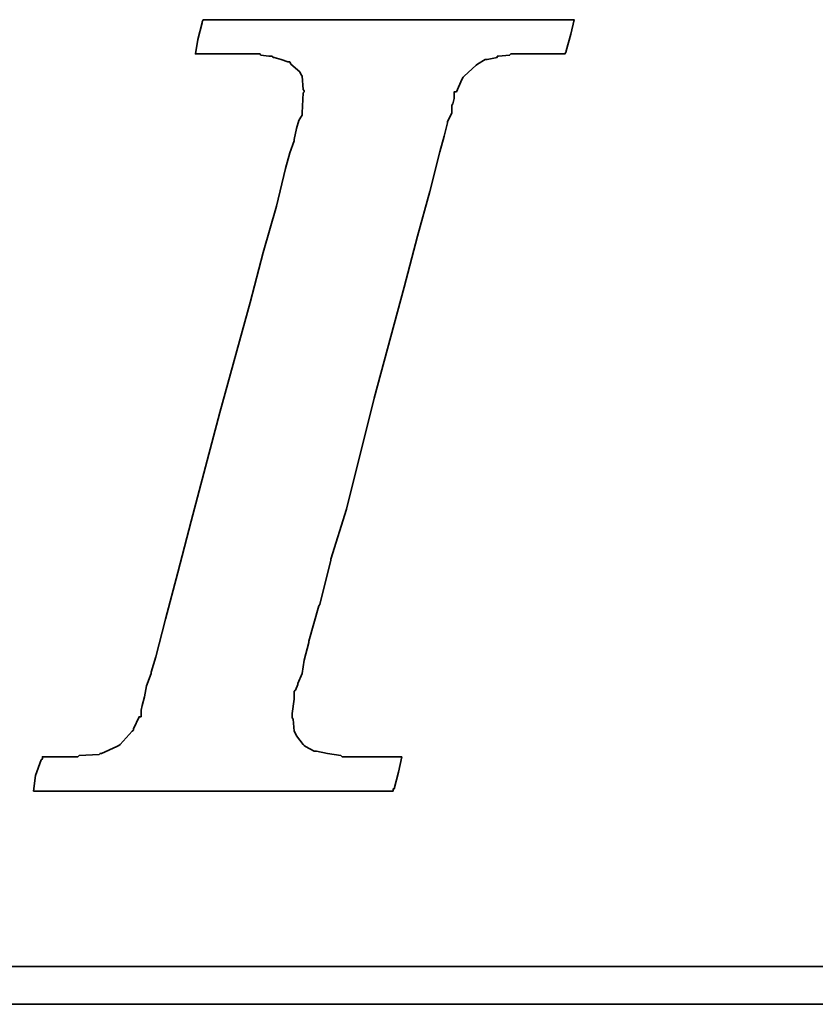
# Model space of a CAD drawing. Header units: inches. Extents: x 10 to 939, y 68 to 218.
# Tile 32 of 48: x 191.91 to 194.11, y 124.49 to 127.21. Entities that reach past the tile are written whole.
import ezdxf

# ---------------------------------------------------------------- set-up
doc = ezdxf.new("R2010")
doc.units = ezdxf.units.IN
doc.layers.add('DIM', color=4, linetype='Continuous')
doc.layers.add('layer 1', color=7, linetype='Continuous')

# ---------------------------------------------------------------- blocks, each defined once
blk = doc.blocks.new('TBI MOTION logo(完整正式版)')
at = {"layer": 'layer 1', "color": 22, "lineweight": 35}
for points, knots in [([(-40.59125, -7.94375), (-40.59125, -7.94375), (-40.97375, -7.94375), (-40.97375, -7.94375), (-40.97375, -7.94375), (-40.97375, -7.94375), (-41.38125, -7.94375), (-41.38125, -7.94375), (-41.38125, -7.94375), (-41.38125, -7.94375), (-41.54875, -7.94375), (-41.54875, -7.94375), (-41.54875, -7.94375), (-41.54875, -7.94375), (-41.59875, -7.94375), (-41.59875, -7.94375), (-41.59875, -7.94375), (-41.59875, -7.94375), (-41.88375, -7.94375), (-41.88375, -7.94375), (-41.88375, -7.94375), (-41.88375, -7.94375), (-41.90875, -7.91875), (-41.90875, -7.91875), (-41.90875, -7.91875), (-41.90875, -7.91875), (-42.19875, -7.87125), (-42.19875, -7.87125), (-42.19875, -7.87125), (-42.19875, -7.87125), (-42.43875, -7.82375), (-42.43875, -7.82375), (-42.43875, -7.82375), (-42.43875, -7.82375), (-42.45875, -7.82375), (-42.45875, -7.82375), (-42.45875, -7.82375), (-42.45875, -7.82375), (-42.48625, -7.82375), (-42.48625, -7.82375), (-42.48625, -7.82375), (-42.48625, -7.82375), (-42.67625, -7.72375), (-42.67625, -7.72375), (-42.67625, -7.72375), (-42.67625, -7.72375), (-42.70125, -7.70375), (-42.70125, -7.70375), (-42.70125, -7.70375), (-42.70125, -7.70375), (-42.72375, -7.67875), (-42.72375, -7.67875), (-42.72375, -7.67875), (-42.72375, -7.67875), (-42.86875, -7.48875), (-42.86875, -7.48875), (-42.86875, -7.48875), (-42.86875, -7.48875), (-42.89375, -7.43875), (-42.89375, -7.43875), (-42.89375, -7.43875), (-42.89375, -7.43875), (-42.91875, -7.38875), (-42.91875, -7.38875), (-42.91875, -7.38875), (-42.91875, -7.38875), (-42.93875, -7.12875), (-42.93875, -7.12875), (-42.93875, -7.12875), (-42.93875, -7.12875), (-42.96375, -7.10375), (-42.96375, -7.10375), (-42.96375, -7.10375), (-42.96375, -7.10375), (-42.96375, -7.05375), (-42.96375, -7.05375), (-42.96375, -7.05375), (-42.96375, -7.05375), (-42.96375, -7.00875), (-42.96375, -7.00875), (-42.96375, -7.00875), (-42.96375, -7.00875), (-42.91875, -6.69625), (-42.91875, -6.69625), (-42.91875, -6.69625), (-42.91875, -6.69625), (-42.91875, -6.62375), (-42.91875, -6.62375), (-42.91875, -6.62375), (-42.91875, -6.62375), (-42.91875, -6.59625), (-42.91875, -6.59625), (-42.91875, -6.59625), (-42.91875, -6.59625), (-42.91875, -6.57375), (-42.91875, -6.57375), (-42.91875, -6.57375), (-42.91875, -6.57375), (-42.91875, -6.52875), (-42.91875, -6.52875), (-42.91875, -6.52875), (-42.91875, -6.52875), (-42.89375, -6.50375), (-42.89375, -6.50375), (-42.89375, -6.50375), (-42.89375, -6.50375), (-42.84375, -6.38375), (-42.84375, -6.38375), (-42.84375, -6.38375), (-42.84375, -6.38375), (-42.84375, -6.35875), (-42.84375, -6.35875), (-42.84375, -6.35875), (-42.84375, -6.35875), (-42.74625, -6.14375), (-42.74625, -6.14375), (-42.74625, -6.14375), (-42.74625, -6.14375), (-42.70125, -5.85375), (-42.70125, -5.85375), (-42.70125, -5.85375), (-42.70125, -5.85375), (-42.60375, -5.47125), (-42.60375, -5.47125), (-42.60375, -5.47125), (-42.60375, -5.47125), (-42.60375, -5.44875), (-42.60375, -5.44875), (-42.60375, -5.44875), (-42.60375, -5.44875), (-42.38875, -4.67875), (-42.38875, -4.67875), (-42.38875, -4.67875), (-42.38875, -4.67875), (-42.36375, -4.65375), (-42.36375, -4.65375), (-42.36375, -4.65375), (-42.36375, -4.65375), (-42.12375, -3.69625), (-42.12375, -3.69625), (-42.12375, -3.69625), (-42.12375, -3.69625), (-42.12375, -3.67374), (-42.12375, -3.67374), (-42.12375, -3.67374), (-42.12375, -3.67374), (-41.78875, -2.59374), (-41.78875, -2.59374), (-41.78875, -2.59374), (-41.78875, -2.59374), (-41.18875, -0.19375), (-41.18875, -0.19375), (-41.18875, -0.19375), (-41.18875, -0.19375), (-40.54375, 2.20624), (-40.54375, 2.20624), (-40.54375, 2.20624), (-40.54375, 2.20624), (-40.25375, 3.30875), (-40.25375, 3.30875), (-40.25375, 3.30875), (-40.25375, 3.30875), (-39.98875, 4.27125), (-39.98875, 4.27125), (-39.98875, 4.27125), (-39.98875, 4.27125), (-39.77375, 5.13125), (-39.77375, 5.13125), (-39.77375, 5.13125), (-39.77375, 5.13125), (-39.67875, 5.47125), (-39.67875, 5.47125), (-39.67875, 5.47125), (-39.67875, 5.47125), (-39.60375, 5.75625), (-39.60375, 5.75625), (-39.60375, 5.75625), (-39.60375, 5.75625), (-39.60375, 5.78125), (-39.60375, 5.78125), (-39.60375, 5.78125), (-39.60375, 5.78125), (-39.50875, 5.97125), (-39.50875, 5.97125), (-39.50875, 5.97125), (-39.50875, 5.97125), (-39.50875, 6.13875), (-39.50875, 6.13875), (-39.50875, 6.13875), (-39.50875, 6.13875), (-39.48625, 6.16625), (-39.48625, 6.16625), (-39.48625, 6.16625), (-39.48625, 6.16625), (-39.46125, 6.28625), (-39.46125, 6.28625), (-39.46125, 6.28625), (-39.46125, 6.28625), (-39.46125, 6.42625), (-39.46125, 6.42625), (-39.46125, 6.42625), (-39.46125, 6.42625), (-39.41375, 6.42625), (-39.41375, 6.42625), (-39.41375, 6.42625), (-39.41375, 6.42625), (-39.29375, 6.69125), (-39.29375, 6.69125), (-39.29375, 6.69125), (-39.29375, 6.69125), (-39.26875, 6.74125), (-39.26875, 6.74125), (-39.26875, 6.74125), (-39.26875, 6.74125), (-39.24375, 6.76625), (-39.24375, 6.76625), (-39.24375, 6.76625), (-39.24375, 6.76625), (-38.98375, 7.00624), (-38.98375, 7.00624), (-38.98375, 7.00624), (-38.98375, 7.00624), (-38.95625, 7.02624), (-38.95625, 7.02624), (-38.95625, 7.02624), (-38.95625, 7.02624), (-38.78875, 7.12624), (-38.78875, 7.12624), (-38.78875, 7.12624), (-38.78875, 7.12624), (-38.76375, 7.12624), (-38.76375, 7.12624), (-38.76375, 7.12624), (-38.76375, 7.12624), (-38.74375, 7.12624), (-38.74375, 7.12624), (-38.74375, 7.12624), (-38.74375, 7.12624), (-38.52875, 7.17125), (-38.52875, 7.17125), (-38.52875, 7.17125), (-38.52875, 7.17125), (-38.52875, 7.19624), (-38.52875, 7.19624), (-38.52875, 7.19624), (-38.52875, 7.19624), (-38.50375, 7.19624), (-38.50375, 7.19624), (-38.50375, 7.19624), (-38.50375, 7.19624), (-38.26125, 7.21875), (-38.26125, 7.21875), (-38.26125, 7.21875), (-38.26125, 7.21875), (-38.23875, 7.24624), (-38.23875, 7.24624), (-38.23875, 7.24624), (-38.23875, 7.24624), (-38.21625, 7.24624), (-38.21625, 7.24624), (-38.21625, 7.24624), (-38.21625, 7.24624), (-38.18875, 7.24624), (-38.18875, 7.24624), (-38.18875, 7.24624), (-38.18875, 7.24624), (-37.90375, 7.24624), (-37.90375, 7.24624), (-37.90375, 7.24624), (-37.90375, 7.24624), (-37.85375, 7.24624), (-37.85375, 7.24624), (-37.85375, 7.24624), (-37.85375, 7.24624), (-37.75875, 7.24624), (-37.75875, 7.24624), (-37.75875, 7.24624), (-37.75875, 7.24624), (-37.42375, 7.24624), (-37.42375, 7.24624), (-37.42375, 7.24624), (-37.42375, 7.24624), (-37.08875, 7.24624), (-37.08875, 7.24624), (-37.08875, 7.24624), (-37.08875, 7.24624), (-37.06375, 7.24624), (-37.06375, 7.24624), (-37.06375, 7.24624), (-37.06375, 7.24624), (-37.06375, 7.26624), (-37.06375, 7.26624), (-37.06375, 7.26624), (-37.06375, 7.26624), (-37.03875, 7.29125), (-37.03875, 7.29125), (-37.03875, 7.29125), (-37.03875, 7.29125), (-37.03875, 7.31625), (-37.03875, 7.31625), (-37.03875, 7.31625), (-37.03875, 7.31625), (-36.94125, 7.67625), (-36.94125, 7.67625), (-36.94125, 7.67625), (-36.94125, 7.67625), (-36.86875, 7.98625), (-36.86875, 7.98625), (-36.86875, 7.98625), (-36.86875, 7.98625), (-36.98875, 7.98625), (-36.98875, 7.98625), (-36.98875, 7.98625), (-36.98875, 7.98625), (-37.42375, 7.98625), (-37.42375, 7.98625), (-37.42375, 7.98625), (-37.42375, 7.98625), (-37.94875, 7.98625), (-37.94875, 7.98625), (-37.94875, 7.98625), (-37.94875, 7.98625), (-38.57375, 7.98625), (-38.57375, 7.98625), (-38.57375, 7.98625), (-38.57375, 7.98625), (-39.29375, 7.98625), (-39.29375, 7.98625), (-39.29375, 7.98625), (-39.29375, 7.98625), (-40.82875, 7.98625), (-40.82875, 7.98625), (-40.82875, 7.98625), (-40.82875, 7.98625), (-42.36375, 7.98625), (-42.36375, 7.98625), (-42.36375, 7.98625), (-42.36375, 7.98625), (-43.08375, 7.98625), (-43.08375, 7.98625), (-43.08375, 7.98625), (-43.08375, 7.98625), (-43.70875, 7.98625), (-43.70875, 7.98625), (-43.70875, 7.98625), (-43.70875, 7.98625), (-44.23375, 7.98625), (-44.23375, 7.98625), (-44.23375, 7.98625), (-44.23375, 7.98625), (-44.66875, 7.98625), (-44.66875, 7.98625), (-44.66875, 7.98625), (-44.66875, 7.98625), (-44.88375, 7.98625), (-44.88375, 7.98625), (-44.88375, 7.98625), (-44.88375, 7.98625), (-44.90875, 7.94125), (-44.90875, 7.94125), (-44.90875, 7.94125), (-44.90875, 7.94125), (-44.90875, 7.91625), (-44.90875, 7.91625), (-44.90875, 7.91625), (-44.90875, 7.91625), (-45.00375, 7.55625), (-45.00375, 7.55625), (-45.00375, 7.55625), (-45.00375, 7.55625), (-45.05375, 7.24624), (-45.05375, 7.24624), (-45.05375, 7.24624), (-45.05375, 7.24624), (-44.61875, 7.24624), (-44.61875, 7.24624), (-44.61875, 7.24624), (-44.61875, 7.24624), (-44.11375, 7.24624), (-44.11375, 7.24624), (-44.11375, 7.24624), (-44.11375, 7.24624), (-43.99375, 7.24624), (-43.99375, 7.24624), (-43.99375, 7.24624), (-43.99375, 7.24624), (-43.94625, 7.24624), (-43.94625, 7.24624), (-43.94625, 7.24624), (-43.94625, 7.24624), (-43.92374, 7.24624), (-43.92374, 7.24624), (-43.92374, 7.24624), (-43.92374, 7.24624), (-43.65875, 7.24624), (-43.65875, 7.24624), (-43.65875, 7.24624), (-43.65875, 7.24624), (-43.63875, 7.21875), (-43.63875, 7.21875), (-43.63875, 7.21875), (-43.63875, 7.21875), (-43.46875, 7.19624), (-43.46875, 7.19624), (-43.46875, 7.19624), (-43.46875, 7.19624), (-43.39875, 7.19624), (-43.39875, 7.19624), (-43.39875, 7.19624), (-43.39875, 7.19624), (-43.37125, 7.17125), (-43.37125, 7.17125), (-43.37125, 7.17125), (-43.37125, 7.17125), (-43.34875, 7.17125), (-43.34875, 7.17125), (-43.34875, 7.17125), (-43.34875, 7.17125), (-43.20375, 7.12624), (-43.20375, 7.12624), (-43.20375, 7.12624), (-43.20375, 7.12624), (-43.05875, 7.07624), (-43.05875, 7.07624), (-43.05875, 7.07624), (-43.05875, 7.07624), (-43.01375, 7.07624), (-43.01375, 7.07624), (-43.01375, 7.07624), (-43.01375, 7.07624), (-42.98875, 7.02624), (-42.98875, 7.02624), (-42.98875, 7.02624), (-42.98875, 7.02624), (-42.79875, 6.86125), (-42.79875, 6.86125), (-42.79875, 6.86125), (-42.79875, 6.86125), (-42.77375, 6.81125), (-42.77375, 6.81125), (-42.77375, 6.81125), (-42.77375, 6.81125), (-42.74625, 6.76625), (-42.74625, 6.76625), (-42.74625, 6.76625), (-42.74625, 6.76625), (-42.72375, 6.47625), (-42.72375, 6.47625), (-42.72375, 6.47625), (-42.72375, 6.47625), (-42.70125, 6.45124), (-42.70125, 6.45124), (-42.70125, 6.45124), (-42.70125, 6.45124), (-42.70125, 6.42625), (-42.70125, 6.42625), (-42.70125, 6.42625), (-42.70125, 6.42625), (-42.72375, 6.40625), (-42.72375, 6.40625), (-42.72375, 6.40625), (-42.72375, 6.40625), (-42.74625, 5.97125), (-42.74625, 5.97125), (-42.74625, 5.97125), (-42.74625, 5.97125), (-42.74625, 5.94625), (-42.74625, 5.94625), (-42.74625, 5.94625), (-42.74625, 5.94625), (-42.74625, 5.92625), (-42.74625, 5.92625), (-42.74625, 5.92625), (-42.74625, 5.92625), (-42.77375, 5.87625), (-42.77375, 5.87625), (-42.77375, 5.87625), (-42.77375, 5.87625), (-42.81875, 5.80625), (-42.81875, 5.80625), (-42.81875, 5.80625), (-42.81875, 5.80625), (-42.86875, 5.63625), (-42.86875, 5.63625), (-42.86875, 5.63625), (-42.86875, 5.63625), (-42.91875, 5.39625), (-42.91875, 5.39625), (-42.91875, 5.39625), (-42.91875, 5.39625), (-42.91875, 5.37124), (-42.91875, 5.37124), (-42.91875, 5.37124), (-42.91875, 5.37124), (-43.01375, 5.10874), (-43.01375, 5.10874), (-43.01375, 5.10874), (-43.01375, 5.10874), (-43.10875, 4.77124), (-43.10875, 4.77124), (-43.10875, 4.77124), (-43.10875, 4.77124), (-43.29875, 3.95625), (-43.29875, 3.95625), (-43.29875, 3.95625), (-43.29875, 3.95625), (-43.58875, 2.95125), (-43.58875, 2.95125), (-43.58875, 2.95125), (-43.58875, 2.95125), (-43.87375, 1.87125), (-43.87375, 1.87125), (-43.87375, 1.87125), (-43.87375, 1.87125), (-44.52625, -0.50374), (-44.52625, -0.50374), (-44.52625, -0.50374), (-44.52625, -0.50374), (-45.14875, -2.85375), (-45.14875, -2.85375), (-45.14875, -2.85375), (-45.14875, -2.85375), (-45.43375, -3.95875), (-45.43375, -3.95875), (-45.43375, -3.95875), (-45.43375, -3.95875), (-45.69875, -4.96875), (-45.69875, -4.96875), (-45.69875, -4.96875), (-45.69875, -4.96875), (-45.91375, -5.78375), (-45.91375, -5.78375), (-45.91375, -5.78375), (-45.91375, -5.78375), (-46.01375, -6.11875), (-46.01375, -6.11875), (-46.01375, -6.11875), (-46.01375, -6.11875), (-46.01375, -6.14375), (-46.01375, -6.14375), (-46.01375, -6.14375), (-46.01375, -6.14375), (-46.10875, -6.40875), (-46.10875, -6.40875), (-46.10875, -6.40875), (-46.10875, -6.40875), (-46.15375, -6.64875), (-46.15375, -6.64875), (-46.15375, -6.64875), (-46.15375, -6.64875), (-46.20375, -6.83875), (-46.20375, -6.83875), (-46.20375, -6.83875), (-46.20375, -6.83875), (-46.22875, -6.93375), (-46.22875, -6.93375), (-46.22875, -6.93375), (-46.22875, -6.93375), (-46.22875, -7.07875), (-46.22875, -7.07875), (-46.22875, -7.07875), (-46.22875, -7.07875), (-46.27375, -7.07875), (-46.27375, -7.07875), (-46.27375, -7.07875), (-46.27375, -7.07875), (-46.39375, -7.34375), (-46.39375, -7.34375), (-46.39375, -7.34375), (-46.39375, -7.34375), (-46.39375, -7.36875), (-46.39375, -7.36875), (-46.39375, -7.36875), (-46.39375, -7.36875), (-46.42125, -7.38875), (-46.42125, -7.38875), (-46.42125, -7.38875), (-46.42125, -7.38875), (-46.68375, -7.67875), (-46.68375, -7.67875), (-46.68375, -7.67875), (-46.68375, -7.67875), (-46.70875, -7.70375), (-46.70875, -7.70375), (-46.70875, -7.70375), (-46.70875, -7.70375), (-46.75375, -7.72375), (-46.75375, -7.72375), (-46.75375, -7.72375), (-46.75375, -7.72375), (-47.08875, -7.87125), (-47.08875, -7.87125), (-47.08875, -7.87125), (-47.08875, -7.87125), (-47.11625, -7.87125), (-47.11625, -7.87125), (-47.11625, -7.87125), (-47.11625, -7.87125), (-47.13875, -7.89375), (-47.13875, -7.89375), (-47.13875, -7.89375), (-47.13875, -7.89375), (-47.56875, -7.91875), (-47.56875, -7.91875), (-47.56875, -7.91875), (-47.56875, -7.91875), (-47.59625, -7.94375), (-47.59625, -7.94375), (-47.59625, -7.94375), (-47.59625, -7.94375), (-47.64375, -7.94375), (-47.64375, -7.94375), (-47.64375, -7.94375), (-47.64375, -7.94375), (-47.73625, -7.94375), (-47.73625, -7.94375), (-47.73625, -7.94375), (-47.73625, -7.94375), (-48.07375, -7.94375), (-48.07375, -7.94375), (-48.07375, -7.94375), (-48.07375, -7.94375), (-48.36125, -7.94375), (-48.36125, -7.94375), (-48.36125, -7.94375), (-48.36125, -7.94375), (-48.36125, -7.96625), (-48.36125, -7.96625), (-48.36125, -7.96625), (-48.36125, -7.96625), (-48.36125, -7.99125), (-48.36125, -7.99125), (-48.36125, -7.99125), (-48.36125, -7.99125), (-48.38875, -8.01375), (-48.38875, -8.01375), (-48.38875, -8.01375), (-48.38875, -8.01375), (-48.50875, -8.34875), (-48.50875, -8.34875), (-48.50875, -8.34875), (-48.50875, -8.34875), (-48.55375, -8.68625), (-48.55375, -8.68625), (-48.55375, -8.68625), (-48.55375, -8.68625), (-48.45875, -8.68625), (-48.45875, -8.68625), (-48.45875, -8.68625), (-48.45875, -8.68625), (-48.07375, -8.68625), (-48.07375, -8.68625), (-48.07375, -8.68625), (-48.07375, -8.68625), (-47.52375, -8.68625), (-47.52375, -8.68625), (-47.52375, -8.68625), (-47.52375, -8.68625), (-46.92375, -8.68625), (-46.92375, -8.68625), (-46.92375, -8.68625), (-46.92375, -8.68625), (-46.25375, -8.68625), (-46.25375, -8.68625), (-46.25375, -8.68625), (-46.25375, -8.68625), (-46.20375, -8.68625), (-46.20375, -8.68625), (-46.20375, -8.68625), (-46.20375, -8.68625), (-44.71375, -8.68625), (-44.71375, -8.68625), (-44.71375, -8.68625), (-44.71375, -8.68625), (-43.22875, -8.68625), (-43.22875, -8.68625), (-43.22875, -8.68625), (-43.22875, -8.68625), (-42.55875, -8.68625), (-42.55875, -8.68625), (-42.55875, -8.68625), (-42.55875, -8.68625), (-42.50875, -8.68625), (-42.50875, -8.68625), (-42.50875, -8.68625), (-42.50875, -8.68625), (-41.93375, -8.68625), (-41.93375, -8.68625), (-41.93375, -8.68625), (-41.93375, -8.68625), (-41.38125, -8.68625), (-41.38125, -8.68625), (-41.38125, -8.68625), (-41.38125, -8.68625), (-40.97375, -8.68625), (-40.97375, -8.68625), (-40.97375, -8.68625), (-40.97375, -8.68625), (-40.78125, -8.68625), (-40.78125, -8.68625), (-40.78125, -8.68625), (-40.78125, -8.68625), (-40.78125, -8.63875), (-40.78125, -8.63875), (-40.78125, -8.63875), (-40.78125, -8.63875), (-40.75875, -8.63875), (-40.75875, -8.63875), (-40.75875, -8.63875), (-40.75875, -8.63875), (-40.66375, -8.27875), (-40.66375, -8.27875), (-40.66375, -8.27875), (-40.66375, -8.27875), (-40.59125, -7.94375), (-40.59125, -7.94375)], [0, 0, 0, 0, 0.00558659, 0.00558659, 0.00558659, 0.00558659, 0.01117318, 0.01117318, 0.01117318, 0.01117318, 0.01675978, 0.01675978, 0.01675978, 0.01675978, 0.02234637, 0.02234637, 0.02234637, 0.02234637, 0.02793296, 0.02793296, 0.02793296, 0.02793296, 0.03351955, 0.03351955, 0.03351955, 0.03351955, 0.03910615, 0.03910615, 0.03910615, 0.03910615, 0.04469274, 0.04469274, 0.04469274, 0.04469274, 0.05027933, 0.05027933, 0.05027933, 0.05027933, 0.05586592, 0.05586592, 0.05586592, 0.05586592, 0.06145251, 0.06145251, 0.06145251, 0.06145251, 0.06703911, 0.06703911, 0.06703911, 0.06703911, 0.0726257, 0.0726257, 0.0726257, 0.0726257, 0.07821229, 0.07821229, 0.07821229, 0.07821229, 0.08379888, 0.08379888, 0.08379888, 0.08379888, 0.08938547, 0.08938547, 0.08938547, 0.08938547, 0.09497207, 0.09497207, 0.09497207, 0.09497207, 0.10055866, 0.10055866, 0.10055866, 0.10055866, 0.10614525, 0.10614525, 0.10614525, 0.10614525, 0.11173184, 0.11173184, 0.11173184, 0.11173184, 0.11731844, 0.11731844, 0.11731844, 0.11731844, 0.12290503, 0.12290503, 0.12290503, 0.12290503, 0.12849162, 0.12849162, 0.12849162, 0.12849162, 0.13407821, 0.13407821, 0.13407821, 0.13407821, 0.1396648, 0.1396648, 0.1396648, 0.1396648, 0.1452514, 0.1452514, 0.1452514, 0.1452514, 0.15083799, 0.15083799, 0.15083799, 0.15083799, 0.15642458, 0.15642458, 0.15642458, 0.15642458, 0.16201117, 0.16201117, 0.16201117, 0.16201117, 0.16759777, 0.16759777, 0.16759777, 0.16759777, 0.17318436, 0.17318436, 0.17318436, 0.17318436, 0.17877095, 0.17877095, 0.17877095, 0.17877095, 0.18435754, 0.18435754, 0.18435754, 0.18435754, 0.18994413, 0.18994413, 0.18994413, 0.18994413, 0.19553073, 0.19553073, 0.19553073, 0.19553073, 0.20111732, 0.20111732, 0.20111732, 0.20111732, 0.20670391, 0.20670391, 0.20670391, 0.20670391, 0.2122905, 0.2122905, 0.2122905, 0.2122905, 0.21787709, 0.21787709, 0.21787709, 0.21787709, 0.22346369, 0.22346369, 0.22346369, 0.22346369, 0.22905028, 0.22905028, 0.22905028, 0.22905028, 0.23463687, 0.23463687, 0.23463687, 0.23463687, 0.24022346, 0.24022346, 0.24022346, 0.24022346, 0.24581006, 0.24581006, 0.24581006, 0.24581006, 0.25139665, 0.25139665, 0.25139665, 0.25139665, 0.25698324, 0.25698324, 0.25698324, 0.25698324, 0.26256983, 0.26256983, 0.26256983, 0.26256983, 0.26815642, 0.26815642, 0.26815642, 0.26815642, 0.27374302, 0.27374302, 0.27374302, 0.27374302, 0.27932961, 0.27932961, 0.27932961, 0.27932961, 0.2849162, 0.2849162, 0.2849162, 0.2849162, 0.29050279, 0.29050279, 0.29050279, 0.29050279, 0.29608939, 0.29608939, 0.29608939, 0.29608939, 0.30167598, 0.30167598, 0.30167598, 0.30167598, 0.30726257, 0.30726257, 0.30726257, 0.30726257, 0.31284916, 0.31284916, 0.31284916, 0.31284916, 0.31843575, 0.31843575, 0.31843575, 0.31843575, 0.32402235, 0.32402235, 0.32402235, 0.32402235, 0.32960894, 0.32960894, 0.32960894, 0.32960894, 0.33519553, 0.33519553, 0.33519553, 0.33519553, 0.34078212, 0.34078212, 0.34078212, 0.34078212, 0.34636872, 0.34636872, 0.34636872, 0.34636872, 0.35195531, 0.35195531, 0.35195531, 0.35195531, 0.3575419, 0.3575419, 0.3575419, 0.3575419, 0.36312849, 0.36312849, 0.36312849, 0.36312849, 0.36871508, 0.36871508, 0.36871508, 0.36871508, 0.37430168, 0.37430168, 0.37430168, 0.37430168, 0.37988827, 0.37988827, 0.37988827, 0.37988827, 0.38547486, 0.38547486, 0.38547486, 0.38547486, 0.39106145, 0.39106145, 0.39106145, 0.39106145, 0.39664804, 0.39664804, 0.39664804, 0.39664804, 0.40223464, 0.40223464, 0.40223464, 0.40223464, 0.40782123, 0.40782123, 0.40782123, 0.40782123, 0.41340782, 0.41340782, 0.41340782, 0.41340782, 0.41899441, 0.41899441, 0.41899441, 0.41899441, 0.42458101, 0.42458101, 0.42458101, 0.42458101, 0.4301676, 0.4301676, 0.4301676, 0.4301676, 0.43575419, 0.43575419, 0.43575419, 0.43575419, 0.44134078, 0.44134078, 0.44134078, 0.44134078, 0.44692737, 0.44692737, 0.44692737, 0.44692737, 0.45251397, 0.45251397, 0.45251397, 0.45251397, 0.45810056, 0.45810056, 0.45810056, 0.45810056, 0.46368715, 0.46368715, 0.46368715, 0.46368715, 0.46927374, 0.46927374, 0.46927374, 0.46927374, 0.47486034, 0.47486034, 0.47486034, 0.47486034, 0.48044693, 0.48044693, 0.48044693, 0.48044693, 0.48603352, 0.48603352, 0.48603352, 0.48603352, 0.49162011, 0.49162011, 0.49162011, 0.49162011, 0.4972067, 0.4972067, 0.4972067, 0.4972067, 0.5027933, 0.5027933, 0.5027933, 0.5027933, 0.50837989, 0.50837989, 0.50837989, 0.50837989, 0.51396648, 0.51396648, 0.51396648, 0.51396648, 0.51955307, 0.51955307, 0.51955307, 0.51955307, 0.52513966, 0.52513966, 0.52513966, 0.52513966, 0.53072626, 0.53072626, 0.53072626, 0.53072626, 0.53631285, 0.53631285, 0.53631285, 0.53631285, 0.54189944, 0.54189944, 0.54189944, 0.54189944, 0.54748603, 0.54748603, 0.54748603, 0.54748603, 0.55307263, 0.55307263, 0.55307263, 0.55307263, 0.55865922, 0.55865922, 0.55865922, 0.55865922, 0.56424581, 0.56424581, 0.56424581, 0.56424581, 0.5698324, 0.5698324, 0.5698324, 0.5698324, 0.57541899, 0.57541899, 0.57541899, 0.57541899, 0.58100559, 0.58100559, 0.58100559, 0.58100559, 0.58659218, 0.58659218, 0.58659218, 0.58659218, 0.59217877, 0.59217877, 0.59217877, 0.59217877, 0.59776536, 0.59776536, 0.59776536, 0.59776536, 0.60335196, 0.60335196, 0.60335196, 0.60335196, 0.60893855, 0.60893855, 0.60893855, 0.60893855, 0.61452514, 0.61452514, 0.61452514, 0.61452514, 0.62011173, 0.62011173, 0.62011173, 0.62011173, 0.62569832, 0.62569832, 0.62569832, 0.62569832, 0.63128492, 0.63128492, 0.63128492, 0.63128492, 0.63687151, 0.63687151, 0.63687151, 0.63687151, 0.6424581, 0.6424581, 0.6424581, 0.6424581, 0.64804469, 0.64804469, 0.64804469, 0.64804469, 0.65363128, 0.65363128, 0.65363128, 0.65363128, 0.65921788, 0.65921788, 0.65921788, 0.65921788, 0.66480447, 0.66480447, 0.66480447, 0.66480447, 0.67039106, 0.67039106, 0.67039106, 0.67039106, 0.67597765, 0.67597765, 0.67597765, 0.67597765, 0.68156425, 0.68156425, 0.68156425, 0.68156425, 0.68715084, 0.68715084, 0.68715084, 0.68715084, 0.69273743, 0.69273743, 0.69273743, 0.69273743, 0.69832402, 0.69832402, 0.69832402, 0.69832402, 0.70391061, 0.70391061, 0.70391061, 0.70391061, 0.70949721, 0.70949721, 0.70949721, 0.70949721, 0.7150838, 0.7150838, 0.7150838, 0.7150838, 0.72067039, 0.72067039, 0.72067039, 0.72067039, 0.72625698, 0.72625698, 0.72625698, 0.72625698, 0.73184358, 0.73184358, 0.73184358, 0.73184358, 0.73743017, 0.73743017, 0.73743017, 0.73743017, 0.74301676, 0.74301676, 0.74301676, 0.74301676, 0.74860335, 0.74860335, 0.74860335, 0.74860335, 0.75418994, 0.75418994, 0.75418994, 0.75418994, 0.75977654, 0.75977654, 0.75977654, 0.75977654, 0.76536313, 0.76536313, 0.76536313, 0.76536313, 0.77094972, 0.77094972, 0.77094972, 0.77094972, 0.77653631, 0.77653631, 0.77653631, 0.77653631, 0.78212291, 0.78212291, 0.78212291, 0.78212291, 0.7877095, 0.7877095, 0.7877095, 0.7877095, 0.79329609, 0.79329609, 0.79329609, 0.79329609, 0.79888268, 0.79888268, 0.79888268, 0.79888268, 0.80446927, 0.80446927, 0.80446927, 0.80446927, 0.81005587, 0.81005587, 0.81005587, 0.81005587, 0.81564246, 0.81564246, 0.81564246, 0.81564246, 0.82122905, 0.82122905, 0.82122905, 0.82122905, 0.82681564, 0.82681564, 0.82681564, 0.82681564, 0.83240223, 0.83240223, 0.83240223, 0.83240223, 0.83798883, 0.83798883, 0.83798883, 0.83798883, 0.84357542, 0.84357542, 0.84357542, 0.84357542, 0.84916201, 0.84916201, 0.84916201, 0.84916201, 0.8547486, 0.8547486, 0.8547486, 0.8547486, 0.8603352, 0.8603352, 0.8603352, 0.8603352, 0.86592179, 0.86592179, 0.86592179, 0.86592179, 0.87150838, 0.87150838, 0.87150838, 0.87150838, 0.87709497, 0.87709497, 0.87709497, 0.87709497, 0.88268156, 0.88268156, 0.88268156, 0.88268156, 0.88826816, 0.88826816, 0.88826816, 0.88826816, 0.89385475, 0.89385475, 0.89385475, 0.89385475, 0.89944134, 0.89944134, 0.89944134, 0.89944134, 0.90502793, 0.90502793, 0.90502793, 0.90502793, 0.91061453, 0.91061453, 0.91061453, 0.91061453, 0.91620112, 0.91620112, 0.91620112, 0.91620112, 0.92178771, 0.92178771, 0.92178771, 0.92178771, 0.9273743, 0.9273743, 0.9273743, 0.9273743, 0.93296089, 0.93296089, 0.93296089, 0.93296089, 0.93854749, 0.93854749, 0.93854749, 0.93854749, 0.94413408, 0.94413408, 0.94413408, 0.94413408, 0.94972067, 0.94972067, 0.94972067, 0.94972067, 0.95530726, 0.95530726, 0.95530726, 0.95530726, 0.96089385, 0.96089385, 0.96089385, 0.96089385, 0.96648045, 0.96648045, 0.96648045, 0.96648045, 0.97206704, 0.97206704, 0.97206704, 0.97206704, 0.97765363, 0.97765363, 0.97765363, 0.97765363, 0.98324022, 0.98324022, 0.98324022, 0.98324022, 0.98882682, 0.98882682, 0.98882682, 0.98882682, 0.99441341, 0.99441341, 0.99441341, 0.99441341, 1, 1, 1, 1]), ([(75.90875, -9.47875), (75.90875, -9.47875), (75.90875, -12.28625), (75.90875, -12.28625), (75.90875, -12.28625), (75.90875, -12.28625), (75.90875, -12.47875), (75.90875, -12.47875), (75.90875, -12.47875), (75.90875, -12.47875), (75.71625, -12.47875), (75.71625, -12.47875), (75.71625, -12.47875), (75.71625, -12.47875), (-88.32875, -12.47875), (-88.32875, -12.47875), (-88.32875, -12.47875), (-88.32875, -12.47875), (-88.32875, -13.29375), (-88.32875, -13.29375), (-88.32875, -13.29375), (-88.32875, -13.29375), (82.89125, -13.29375), (82.89125, -13.29375), (82.89125, -13.29375), (82.89125, -13.29375), (75.90875, -9.47875), (75.90875, -9.47875)], [0, 0, 0, 0, 0.14285714, 0.14285714, 0.14285714, 0.14285714, 0.28571429, 0.28571429, 0.28571429, 0.28571429, 0.42857143, 0.42857143, 0.42857143, 0.42857143, 0.57142857, 0.57142857, 0.57142857, 0.57142857, 0.71428571, 0.71428571, 0.71428571, 0.71428571, 0.85714286, 0.85714286, 0.85714286, 0.85714286, 1, 1, 1, 1])]:
    blk.add_open_spline(points, degree=3, knots=knots, dxfattribs=at)

msp = doc.modelspace()

# ---------------------------------------------------------------- block references
at = {"layer": 'DIM', "xscale": 0.1275750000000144, "yscale": 0.1275749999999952, "zscale": 0.127575}
msp.add_blockref('TBI MOTION logo(完整正式版)', (198.1466, 126.1877), dxfattribs=at)

doc.saveas('drawing.dxf')
